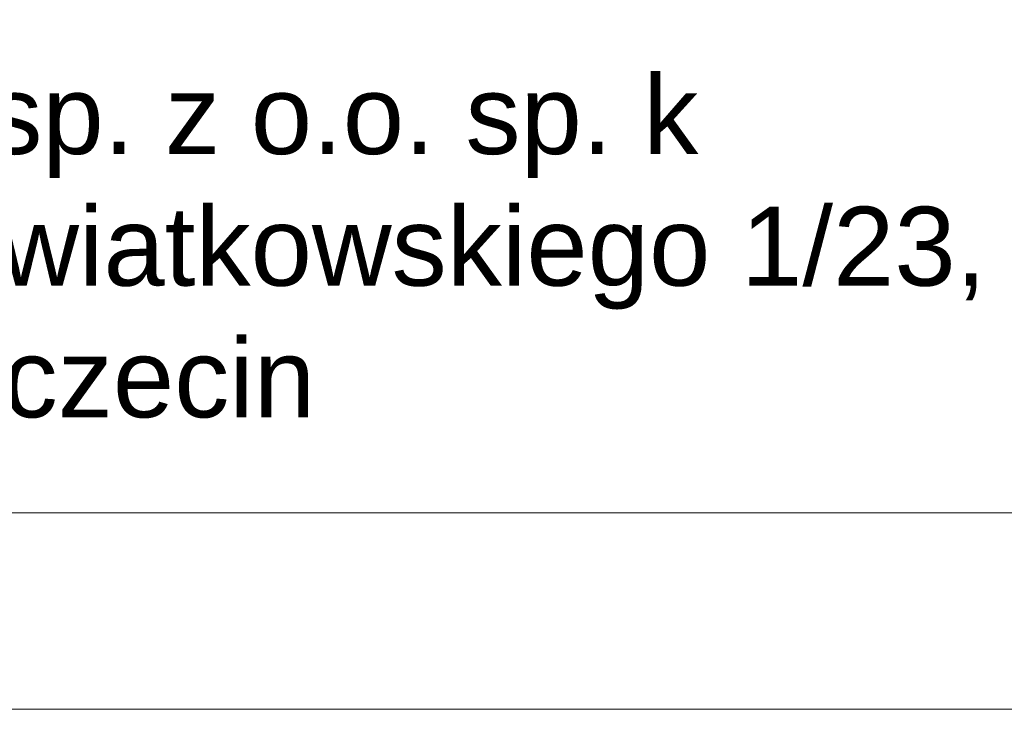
# Model space of a CAD drawing. Extents: x 5499164 to 5499301, y 5902019 to 5902134.
# Tile 13 of 18: x 5499292 to 5499297.05, y 5902074.48 to 5902078.14. Entities that reach past the tile are written whole.
import ezdxf

# ---------------------------------------------------------------- set-up
doc = ezdxf.new("R2010")
doc.units = 0
doc.set_wipeout_variables(frame=1)
doc.layers.add('0A_TABELKA', color=7, linetype='CONTINUOUS', lineweight=0)
doc.styles.add('Arial', font='arial.ttf')

msp = doc.modelspace()

# ---------------------------------------------------------------- texts
at = {"layer": '0A_TABELKA', "insert": (5499282.0507, 5902077.8517), "char_height": 0.404645, "width": 18.749183, "attachment_point": 1, "style": 'Arial'}
msp.add_mtext('\\pxqc;Najda Consulting sp. z o.o. sp. k\\PCukrowa Office, ul. E. Kwiatkowskiego 1/23,  \\P71-004 Szczecin', dxfattribs=at)

# ---------------------------------------------------------------- wipeouts: each hides what was drawn before it
msp.add_wipeout([(5499283.337, 5902043.1891), (5499283.337, 5902075.6085), (5499299.4245, 5902075.6085), (5499299.4245, 5902043.1891)]).dxf.layer = '0A_TABELKA'

# ---------------------------------------------------------------- next in the draw order: linework, layer by layer
at = {"layer": '0A_TABELKA'}
for p, q in [((5499283.337, 5902075.6085), (5499299.4245, 5902075.6085)), ((5499283.337, 5902074.6031), (5499299.4245, 5902074.6031)), ((5499283.337, 5902074.6031), (5499299.4245, 5902074.6031))]:
    msp.add_line(p, q, dxfattribs=at)
msp.add_lwpolyline([(5499283.337, 5902081.7918), (5499299.4245, 5902081.7918), (5499299.4245, 5902075.6085), (5499283.337, 5902075.6085)], close=True, dxfattribs=at)

doc.saveas('drawing.dxf')
